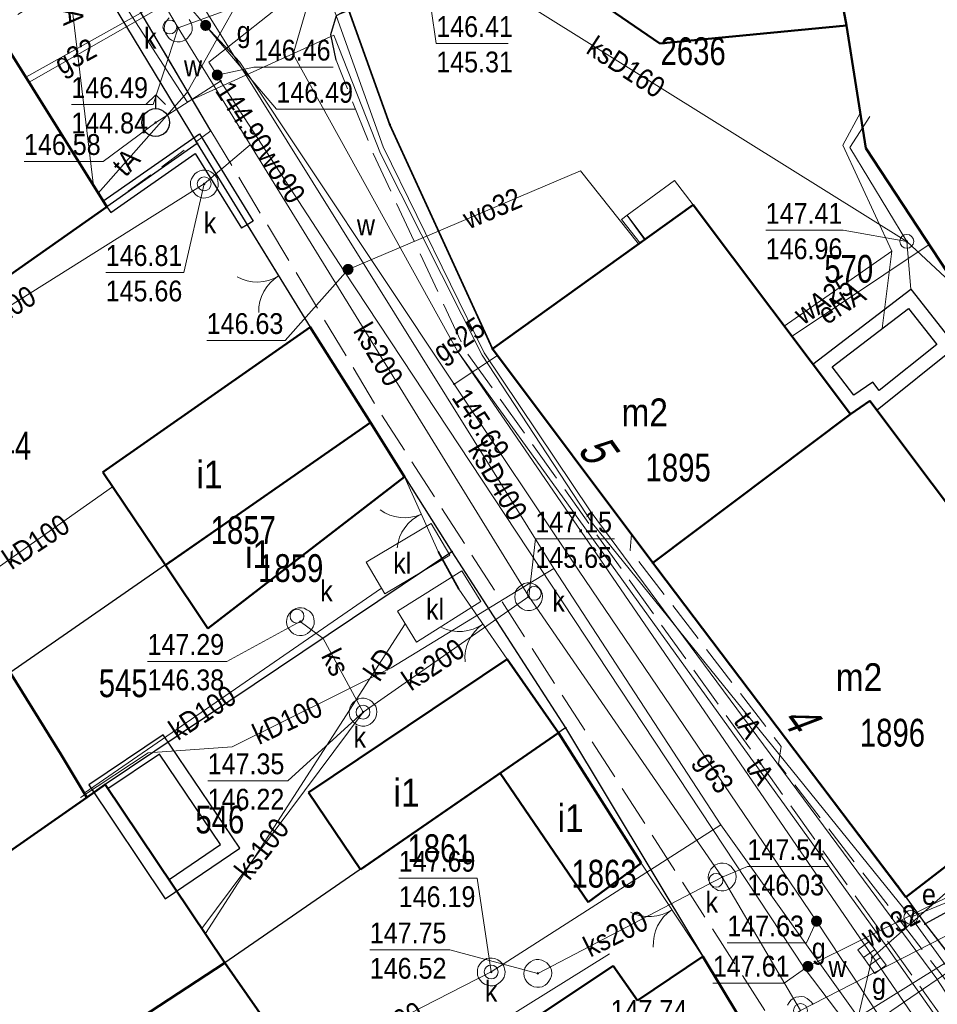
# Model space of a CAD drawing. Header units: metres. Extents: x 5552311 to 5555313, y 5709371 to 5712599.
# Tile 44 of 71: x 5554563 to 5554596, y 5710649 to 5710685. Entities that reach past the tile are written whole.
import ezdxf
from ezdxf.enums import TextEntityAlignment as Align

# ---------------------------------------------------------------- set-up
doc = ezdxf.new("R2010")
doc.units = ezdxf.units.M
doc.header["$MEASUREMENT"] = 0
for name, pattern in [('1.0_0.5', [1.5, 1, -0.5]), ('1.5_0.5', [2, 1.5, -0.5]), ('otob_500', [0])]:
    doc.linetypes.add(name, pattern=pattern)
doc.layers.get('0').update_dxf_attribs({"color": 2, "linetype": 'CONTINUOUS', "lineweight": 5})
for name, color, linetype in [('203-punkt graniczny', 7, 'CONTINUOUS'), ('211-numer działki ewidencyjnej', 7, 'CONTINUOUS'), ('218-kontur użytku gruntowego', 60, 'CONTINUOUS'), ('219-działka ewidencyjna', 7, 'CONTINUOUS'), ('238-Punkt adresowy budynku', 7, 'CONTINUOUS'), ('312-budynek ewidencyjny', 7, 'CONTINUOUS'), ('312-oznaczenie budynku ewidencyjnego', 7, 'CONTINUOUS'), ('312-oznaczenie budynku ewidencyjnego-Atr117', 7, 'CONTINUOUS'), ('352-schody', 7, 'CONTINUOUS'), ('brama', 7, 'CONTINUOUS'), ('chodnik', 7, 'CONTINUOUS'), ('hydrant', 7, 'CONTINUOUS'), ('inny obiekt trwale związany z budynkiem (powierzchnia)', 7, 'CONTINUOUS'), ('jezdnia', 7, 'CONTINUOUS'), ('kratka ściekowa', 7, 'CONTINUOUS'), ('krawężnik', 7, 'CONTINUOUS'), ('ogrodzenie trwałe', 7, 'CONTINUOUS'), ('osadnik  szambo', 7, 'CONTINUOUS'), ('osadnik  szambo-Atr17', 7, 'CONTINUOUS'), ('przewód elektroenergetyczny podziemny', 7, 'CONTINUOUS'), ('przewód elektroenergetyczny podziemny-Atr1', 7, 'CONTINUOUS'), ('przewód gazowy', 7, 'CONTINUOUS'), ('przewód gazowy-Atr1', 7, 'CONTINUOUS'), ('przewód kanalizacyjny', 7, 'CONTINUOUS'), ('przewód kanalizacyjny-Atr1', 7, 'CONTINUOUS'), ('przewód telekomunikacyjny podziemny', 7, 'CONTINUOUS'), ('przewód telekomunikacyjny podziemny - ob. projektowany', 7, 'CONTINUOUS'), ('przewód telekomunikacyjny podziemny-Atr1', 7, 'CONTINUOUS'), ('przewód wodociągowy', 7, 'CONTINUOUS'), ('przewód wodociągowy-Atr1', 7, 'CONTINUOUS'), ('rzedna', 7, 'CONTINUOUS'), ('rzedna-Atr2', 7, 'CONTINUOUS'), ('rzedna-Atr3', 7, 'CONTINUOUS'), ('studnia kanalizacyjna', 7, 'CONTINUOUS'), ('weranda lub ganek', 7, 'CONTINUOUS'), ('właz do komory lub kanału - okrągły', 7, 'CONTINUOUS'), ('właz do komory lub kanału - okrągły-Atr17', 7, 'CONTINUOUS'), ('zasuwa lub zawór', 7, 'CONTINUOUS'), ('zasuwa lub zawór-Atr17', 7, 'CONTINUOUS'), ('ściana oporowa (linia)', 7, 'CONTINUOUS')]:
    doc.layers.add(name, color=color, linetype=linetype)
doc.styles.get("Standard").update_dxf_attribs({"font": 'Working1250', "width": 0.75})
doc.linetypes.add('902-500', pattern='A,3.75,0,[1,ksztalty.shx,S=0.5,R=0,X=0,Y=0],3.75', length=7.5)
doc.linetypes.add('otdn_500', pattern='A,5,0,[21,ksztalty.shx,S=0.5,R=0,X=0,Y=0]', length=5)

# ---------------------------------------------------------------- blocks, each defined once
blk = doc.blocks.new('203')
at = {"linetype": 'Continuous', "lineweight": 0}
h = blk.add_hatch(color=94, dxfattribs=at)
edge = h.paths.add_edge_path()
edge.add_arc((0, 0), 0.045, 0, 360)
blk = doc.blocks.new('US22')
at = {"color": 0, "linetype": 'Continuous', "lineweight": 13}
blk.add_circle((0, 0), 0.25, dxfattribs=at)
blk = doc.blocks.new('PW01')
at = {"linetype": 'Continuous', "lineweight": 13}
h = blk.add_hatch(color=0, dxfattribs=at)
edge = h.paths.add_edge_path()
edge.add_arc((0, 0), 0.045, 0, 360)
blk = doc.blocks.new('US25')
at = {"linetype": 'Continuous', "lineweight": 0}
h = blk.add_hatch(color=0, dxfattribs=at)
edge = h.paths.add_edge_path()
edge.add_arc((0, 0), 0.2, 0, 360)
blk = doc.blocks.new('US05')
at = {"color": 0, "linetype": 'Continuous', "lineweight": 13}
for p, q in [((-0.525, -0.25), (-0.525, 0.25)), ((-0.525, 0.25), (-0.175, 0.25)), ((-0.175, -0.25), (-0.175, 0.25)), ((-0.175, 0.25), (0.175, 0.25)), ((0.175, -0.25), (0.175, 0.25)), ((0.175, 0.25), (0.525, 0.25)), ((0.525, -0.25), (0.525, 0.25)), ((-0.525, -0.25), (-0.175, -0.25)), ((-0.175, -0.25), (0.175, -0.25)), ((0.175, -0.25), (0.525, -0.25))]:
    blk.add_line(p, q, dxfattribs=at)
blk = doc.blocks.new('US15')
at = {"color": 0, "linetype": 'Continuous', "lineweight": 13}
blk.add_circle((0, 0), 0.25, dxfattribs=at)
blk = doc.blocks.new('OK02')
at = {"color": 0, "linetype": 'Continuous', "lineweight": 0}
for centre, start, end in [((-1.5, 0), 0, 60), ((1.5, 0), 120, 180)]:
    blk.add_arc(centre, 1.5, start, end, dxfattribs=at)
blk = doc.blocks.new('SUWH')
at = {"color": 0, "linetype": 'Continuous'}
for p in [(-0.354, 0.646), (0, 0.5), (0.354, 0.646)]:
    blk.add_line(p, (0, 1), dxfattribs=at)
blk.add_circle((0, 0), 0.5, dxfattribs=at)

msp = doc.modelspace()

# ---------------------------------------------------------------- linework, layer by layer
at = {"layer": '218-kontur użytku gruntowego', "linetype": 'Continuous', "lineweight": 9, "flags": 128}
for points in [[(5554569.11, 5710680.39), (5554560.18, 5710695.12)], [(5554560.18, 5710695.12), (5554569.11, 5710680.39)], [(5554574.57, 5710685.19), (5554576.05, 5710681.07)], [(5554576.05, 5710681.07), (5554574.57, 5710685.19)], [(5554576.05, 5710681.07), (5554579.74, 5710673)], [(5554579.74, 5710673), (5554576.05, 5710681.07)], [(5554565.85, 5710678.11), (5554569.11, 5710680.39)], [(5554569.11, 5710680.39), (5554565.85, 5710678.11)], [(5554573.17, 5710673.78), (5554569.11, 5710680.39)], [(5554569.11, 5710680.39), (5554573.17, 5710673.78)], [(5554555.43, 5710670.79), (5554565.85, 5710678.11)], [(5554565.85, 5710678.11), (5554555.43, 5710670.79)], [(5554575.35, 5710670.34), (5554573.17, 5710673.78)], [(5554573.17, 5710673.78), (5554575.35, 5710670.34)], [(5554579.74, 5710673), (5554585.52, 5710665.29)], [(5554585.52, 5710665.29), (5554579.74, 5710673)], [(5554578.28, 5710665.69), (5554575.35, 5710670.34)], [(5554575.35, 5710670.34), (5554578.28, 5710665.69)], [(5554582.38, 5710659.34), (5554578.28, 5710665.69)], [(5554578.28, 5710665.69), (5554582.38, 5710659.34)], [(5554585.52, 5710665.29), (5554594.36, 5710653.63)], [(5554594.36, 5710653.63), (5554585.52, 5710665.29)], [(5554588.63, 5710648.93), (5554582.38, 5710659.34)], [(5554582.38, 5710659.34), (5554588.63, 5710648.93)], [(5554595.33, 5710652.28), (5554603.24, 5710656.58)], [(5554603.24, 5710656.58), (5554595.33, 5710652.28)], [(5554594.36, 5710653.63), (5554595.33, 5710652.28)], [(5554595.33, 5710652.28), (5554594.36, 5710653.63)]]:
    msp.add_lwpolyline(points, dxfattribs=at)
at = {"layer": '219-działka ewidencyjna', "color": 94, "linetype": 'Continuous', "lineweight": 30, "flags": 128}
for points in [[(5554560.18, 5710695.12), (5554569.11, 5710680.39)], [(5554574.57, 5710685.19), (5554576.05, 5710681.07)], [(5554576.05, 5710681.07), (5554579.74, 5710673)], [(5554569.11, 5710680.39), (5554565.85, 5710678.11)], [(5554569.11, 5710680.39), (5554573.17, 5710673.78)], [(5554565.85, 5710678.11), (5554555.43, 5710670.79)], [(5554573.17, 5710673.78), (5554575.35, 5710670.34)], [(5554579.74, 5710673), (5554585.52, 5710665.29)], [(5554575.35, 5710670.34), (5554568.12, 5710665.32)], [(5554575.35, 5710670.34), (5554578.28, 5710665.69)], [(5554578.28, 5710665.69), (5554565.79, 5710657.3)], [(5554578.28, 5710665.69), (5554582.38, 5710659.34)], [(5554568.12, 5710665.32), (5554551.72, 5710653.95)], [(5554585.52, 5710665.29), (5554594.36, 5710653.63)], [(5554582.38, 5710659.34), (5554570.1, 5710650.88)], [(5554582.38, 5710659.34), (5554588.63, 5710648.93)], [(5554565.79, 5710657.3), (5554554.49, 5710649.41)], [(5554603.24, 5710656.58), (5554595.33, 5710652.28)], [(5554594.36, 5710653.63), (5554595.33, 5710652.28)], [(5554595.33, 5710652.28), (5554597.48, 5710649.51)], [(5554570.1, 5710650.88), (5554558.3, 5710643.16)]]:
    msp.add_lwpolyline(points, dxfattribs=at)
at = {"layer": '312-budynek ewidencyjny', "color": 8, "linetype": 'Continuous', "lineweight": 50, "flags": 128}
for points in [[(5554557.8, 5710690.99), (5554565.85, 5710678.11)], [(5554591.59, 5710689.57), (5554592.5, 5710684.64)], [(5554592.5, 5710684.64), (5554591.59, 5710689.57)], [(5554585.77, 5710684), (5554581.02, 5710687.26)], [(5554592.5, 5710684.64), (5554585.77, 5710684)], [(5554593.2, 5710680.23), (5554592.5, 5710684.64)], [(5554597.73, 5710673.34), (5554593.2, 5710680.23)], [(5554579.74, 5710673), (5554586.97, 5710678.18)], [(5554586.97, 5710678.18), (5554592.65, 5710670.65)], [(5554565.85, 5710678.11), (5554556.24, 5710671.36)], [(5554565.7, 5710668.56), (5554573.17, 5710673.78)], [(5554573.17, 5710673.78), (5554575.35, 5710670.34)], [(5554585.52, 5710665.29), (5554579.74, 5710673)], [(5554592.65, 5710670.65), (5554593.34, 5710671.12)], [(5554593.34, 5710671.12), (5554602.33, 5710659.16)], [(5554575.35, 5710670.34), (5554567.96, 5710665.2)], [(5554567.96, 5710665.2), (5554575.35, 5710670.34)], [(5554575.35, 5710670.34), (5554576.58, 5710668.39)], [(5554585.52, 5710665.29), (5554592.65, 5710670.65)], [(5554592.65, 5710670.65), (5554585.52, 5710665.29)], [(5554567.96, 5710665.2), (5554565.7, 5710668.56)], [(5554576.58, 5710668.39), (5554569.49, 5710662.92)], [(5554569.49, 5710662.92), (5554567.96, 5710665.2)], [(5554585.67, 5710665.1), (5554585.52, 5710665.29)], [(5554594.64, 5710653.25), (5554585.67, 5710665.1)], [(5554573.12, 5710657.02), (5554580.27, 5710661.82)], [(5554580.27, 5710661.82), (5554582.12, 5710659.16)], [(5554562.37, 5710661.34), (5554564.19, 5710658.4)], [(5554582.12, 5710659.16), (5554580.02, 5710657.71)], [(5554580.02, 5710657.71), (5554582.12, 5710659.16)], [(5554582.12, 5710659.16), (5554585.1, 5710654.47)], [(5554602.33, 5710659.16), (5554594.64, 5710653.25)], [(5554564.19, 5710658.4), (5554565.13, 5710656.83)], [(5554580.02, 5710657.71), (5554574.99, 5710654.24)], [(5554583.19, 5710653.06), (5554580.02, 5710657.71)], [(5554565.13, 5710656.83), (5554565.79, 5710657.3)], [(5554565.79, 5710657.3), (5554570.1, 5710650.88)], [(5554574.99, 5710654.24), (5554573.12, 5710657.02)], [(5554565.13, 5710656.83), (5554554.49, 5710649.41)], [(5554554.49, 5710649.41), (5554565.13, 5710656.83)], [(5554585.1, 5710654.47), (5554583.19, 5710653.06)], [(5554570.1, 5710650.88), (5554558.3, 5710643.16)], [(5554558.3, 5710643.16), (5554570.1, 5710650.88)], [(5554570.1, 5710650.88), (5554577.18, 5710640.75)], [(5554584.97, 5710649.52), (5554587.32, 5710651.11)], [(5554587.32, 5710651.11), (5554588.63, 5710648.93)], [(5554580.05, 5710648.07), (5554584.09, 5710650.77)], [(5554584.09, 5710650.77), (5554584.97, 5710649.52)]]:
    msp.add_lwpolyline(points, dxfattribs=at)
at = {"layer": '352-schody', "color": 8, "linetype": 'Continuous', "lineweight": 18, "flags": 128}
msp.add_lwpolyline([(5554584.6, 5710677.81), (5554585.24, 5710676.95), (5554585.06, 5710676.81), (5554584.39, 5710677.66)], close=True, dxfattribs=at)
msp.add_lwpolyline([(5554584.6, 5710677.81), (5554585.24, 5710676.95), (5554585.06, 5710676.81), (5554584.39, 5710677.66)], close=True, dxfattribs=at)
msp.add_lwpolyline([(5554585.217, 5710676.932), (5554584.593, 5710677.805)], dxfattribs=at)
at = {"layer": 'brama', "color": 8, "linetype": 'otob_500', "lineweight": 18, "flags": 128}
for points in [[(5554573.17, 5710673.78), (5554570.91, 5710677.47)], [(5554577.79, 5710665.7), (5554576.58, 5710668.39)], [(5554580.27, 5710661.82), (5554578.53, 5710664.34)], [(5554587.32, 5710651.11), (5554585.1, 5710654.47)]]:
    msp.add_lwpolyline(points, dxfattribs=at)
at = {"layer": 'chodnik', "color": 8, "linetype": '1.0_0.5', "lineweight": 18, "flags": 128}
msp.add_lwpolyline([(5554543.06, 5710683.29), (5554549.54, 5710687.57), (5554553.4, 5710690.24), (5554554.39, 5710690.94), (5554555.4, 5710689.41), (5554557.8, 5710690.99), (5554560.86, 5710685.97), (5554562.16, 5710686.78), (5554563.05, 5710685.29), (5554561.83, 5710684.55), (5554565.85, 5710678.11), (5554569.6, 5710680.85), (5554561.92, 5710693.81), (5554560.73, 5710695.29), (5554558.78, 5710696.84), (5554556.44, 5710697.5), (5554554.52, 5710697.03), (5554553.01, 5710696.3), (5554551.5, 5710695.18), (5554542.1, 5710686.33), (5554542.04, 5710684.38)], close=True, dxfattribs=at)
at = {"layer": 'inny obiekt trwale związany z budynkiem (powierzchnia)', "color": 8, "linetype": 'Continuous', "lineweight": 18, "flags": 128}
msp.add_lwpolyline([(5554584.6, 5710677.81), (5554586.3, 5710679.06), (5554586.97, 5710678.18), (5554585.24, 5710676.95)], close=True, dxfattribs=at)
at = {"layer": 'jezdnia', "color": 8, "linetype": '1.5_0.5', "lineweight": 18, "flags": 128}
for points in [[(5554518.33, 5710769.05), (5554532.95, 5710743.99), (5554536.22, 5710738.38), (5554552.05, 5710711.22), (5554560.73, 5710695.29), (5554561.92, 5710693.81), (5554569.6, 5710680.85), (5554575.73, 5710670.65), (5554603.83, 5710627.01), (5554609.82, 5710629.69), (5554596.71, 5710647.84), (5554578.75, 5710672.96), (5554575.45, 5710680.03), (5554574.11, 5710683.4), (5554573.92, 5710684.32), (5554574.13, 5710685.01), (5554574.57, 5710685.19), (5554574.89, 5710691.25), (5554574.9, 5710691.73), (5554573.99, 5710692.3), (5554571.83, 5710693.35), (5554570.46, 5710694.21), (5554569.64, 5710695.02), (5554566.41, 5710700.42), (5554565.96, 5710701.56), (5554565.65, 5710703.1), (5554557.03, 5710718.39), (5554556.01, 5710719.47), (5554552.43, 5710725.14), (5554548.9, 5710731.54), (5554542.14, 5710743.53), (5554541.8, 5710744.15), (5554539.98, 5710747.24), (5554537.84, 5710750.92), (5554526.91, 5710768.76), (5554523.93, 5710773.48)], [(5554642.51, 5710676.19), (5554645.82, 5710678.81), (5554644.38, 5710687.7), (5554642.9, 5710696.95), (5554633.25, 5710695.38), (5554636.8, 5710694.63), (5554639.07, 5710691.48), (5554639.48, 5710688.67), (5554639.95, 5710683.53), (5554639.86, 5710680.37), (5554638.37, 5710677.98), (5554636.03, 5710676.17), (5554627.16, 5710670.35), (5554611.01, 5710661.73), (5554603.24, 5710656.58), (5554595.33, 5710652.28), (5554597.48, 5710649.51), (5554606.62, 5710654.49), (5554617.03, 5710660.15), (5554633.98, 5710669.39)]]:
    msp.add_lwpolyline(points, close=True, dxfattribs=at)
at = {"layer": 'krawężnik', "color": 8, "linetype": 'Continuous', "lineweight": 25, "flags": 128}
for points in [[(5554569.6, 5710680.85), (5554561.92, 5710693.81), (5554560.73, 5710695.29), (5554558.78, 5710696.84), (5554556.44, 5710697.5), (5554554.52, 5710697.03), (5554553.01, 5710696.3), (5554551.5, 5710695.18), (5554542.1, 5710686.33)], [(5554574.11, 5710683.4), (5554573.92, 5710684.32), (5554574.13, 5710685.01), (5554574.49, 5710685.2), (5554574.9, 5710691.73)]]:
    msp.add_lwpolyline(points, dxfattribs=at)
at = {"layer": 'ogrodzenie trwałe', "color": 8, "linetype": '902-500', "lineweight": 35, "flags": 128}
for points in [[(5554576.25, 5710685.73), (5554574.57, 5710685.19), (5554576.05, 5710681.07), (5554579.74, 5710673)], [(5554577.79, 5710665.7), (5554578.53, 5710664.34)]]:
    msp.add_lwpolyline(points, dxfattribs=at)
at = {"layer": 'osadnik  szambo', "color": 34, "linetype": 'Continuous', "lineweight": 18, "flags": 128}
for points in [[(5554577.53, 5710666.71), (5554578.21, 5710665.56), (5554575.87, 5710664.17), (5554575.19, 5710665.31)], [(5554578.64, 5710665), (5554579.33, 5710663.89), (5554577.01, 5710662.43), (5554576.32, 5710663.55)]]:
    msp.add_lwpolyline(points, close=True, dxfattribs=at)
at = {"layer": 'przewód elektroenergetyczny podziemny', "color": 1, "linetype": 'Continuous', "lineweight": 18, "flags": 128}
for points in [[(5554594.82, 5710652.52), (5554583.35, 5710666.71), (5554579.37, 5710672.77), (5554575.71, 5710680.04), (5554574.03, 5710684.3), (5554568.75, 5710681.89), (5554561.2, 5710693.57), (5554557.94, 5710691.6), (5554557.01, 5710690.47)], [(5554590.54, 5710673.46), (5554595.48, 5710676.76)], [(5554594.82, 5710652.52), (5554601.82, 5710655.39), (5554615.72, 5710663.25), (5554615.84, 5710665.9)], [(5554611.62, 5710629.38), (5554594.82, 5710652.52)]]:
    msp.add_lwpolyline(points, dxfattribs=at)
at = {"layer": 'przewód gazowy', "color": 40, "linetype": 'Continuous', "lineweight": 18, "flags": 128}
for points in [[(5554639.8, 5710698.68), (5554639.89, 5710698.44), (5554642.78, 5710683.03), (5554643.01, 5710681.4), (5554639.63, 5710676.95), (5554634.86, 5710671.8), (5554632.07, 5710669.91), (5554620.78, 5710663.39), (5554607.51, 5710656.51), (5554599.01, 5710652.57), (5554597.14, 5710651.21), (5554593.9, 5710649.01), (5554593.71, 5710648.91)], [(5554568.29, 5710686.03), (5554568.49, 5710685.71), (5554569.41, 5710684.65)], [(5554563.05, 5710682.6), (5554568.49, 5710685.71)], [(5554593.71, 5710648.91), (5554591.42, 5710652.38), (5554582.84, 5710665.02), (5554578.37, 5710671.73), (5554570.64, 5710683.33), (5554569.41, 5710684.65)], [(5554578.37, 5710671.73), (5554579.92, 5710672.76)]]:
    msp.add_lwpolyline(points, dxfattribs=at)
at = {"layer": 'przewód kanalizacyjny', "color": 34, "linetype": 'Continuous', "lineweight": 18, "flags": 128}
for points in [[(5554590.84, 5710649.16), (5554588.02, 5710653.97), (5554581.05, 5710664.07), (5554568.42, 5710684.56), (5554560.58, 5710697.79), (5554554.89, 5710701.21)], [(5554589.37, 5710690.37), (5554577.17, 5710687.75), (5554568.42, 5710684.56)], [(5554592.92, 5710648.92), (5554587.97, 5710655.85), (5554581.95, 5710665.09), (5554567.54, 5710688.19)], [(5554594.67, 5710676.87), (5554577.23, 5710687.76)], [(5554593.34, 5710681.37), (5554592.62, 5710680.25), (5554594.67, 5710676.87)], [(5554556.06, 5710670.6), (5554569.36, 5710678.94), (5554571.01, 5710680.35)], [(5554594.67, 5710676.87), (5554594.82, 5710675.15)], [(5554594.67, 5710676.87), (5554596.57, 5710675.1)], [(5554560.62, 5710664.21), (5554566.06, 5710668.03)], [(5554564.9, 5710656.84), (5554567.34, 5710658.45), (5554570.36, 5710658.66), (5554576.1, 5710661.51), (5554581.95, 5710665.09)], [(5554575.75, 5710664.38), (5554565.03, 5710656.99)], [(5554575.08, 5710659.91), (5554581.05, 5710664.07)], [(5554576.6, 5710663.09), (5554569.4, 5710651.94)], [(5554572.82, 5710663.17), (5554573.65, 5710662.56), (5554575.08, 5710659.91)], [(5554569.27, 5710652.12), (5554575.08, 5710659.91)], [(5554592.92, 5710648.92), (5554598.96, 5710652.68), (5554607.3, 5710656.93)], [(5554572.8, 5710647.02), (5554579.7, 5710650.55), (5554587.97, 5710655.85)], [(5554581.38, 5710650.5), (5554588.02, 5710653.97)], [(5554618.8, 5710607.19), (5554599.85, 5710606.37), (5554589.16, 5710622.51), (5554578.4, 5710640.72), (5554590.84, 5710649.16), (5554597.84, 5710652.75)], [(5554574.15, 5710645.09), (5554583.96, 5710651.2)], [(5554592.92, 5710648.92), (5554593.42, 5710651.07)]]:
    msp.add_lwpolyline(points, dxfattribs=at)
at = {"layer": 'przewód telekomunikacyjny podziemny', "color": 30, "linetype": 'Continuous', "lineweight": 18, "flags": 128}
for points in [[(5554573.32, 5710693.31), (5554571.8, 5710687.68), (5554568.73, 5710682.22), (5554565.54, 5710678.61)], [(5554573.32, 5710693.31), (5554574.06, 5710685.14), (5554575.81, 5710680.28), (5554579.45, 5710672.85), (5554583.27, 5710667.16), (5554595.75, 5710650.3)], [(5554574.4, 5710692.69), (5554573.63, 5710687.29), (5554572.56, 5710683.61), (5554578.48, 5710672.91), (5554593.95, 5710651.46), (5554607.27, 5710632.58)], [(5554563.88, 5710688.17), (5554564.54, 5710685.78), (5554565.36, 5710678.96)], [(5554622.85, 5710607.73), (5554610.07, 5710626.86), (5554578.48, 5710672.91)], [(5554627.37, 5710606.25), (5554625.55, 5710608.81), (5554622.7, 5710613.28), (5554616.14, 5710622.48), (5554610.15, 5710630.79), (5554602.03, 5710641.49), (5554598.06, 5710646.76), (5554597.58, 5710647.49), (5554595.75, 5710650.3)]]:
    msp.add_lwpolyline(points, dxfattribs=at)
at = {"layer": 'przewód telekomunikacyjny podziemny - ob. projektowany', "color": 30, "linetype": '1.5_0.5', "lineweight": 18, "flags": 128}
msp.add_lwpolyline([(5554616.43, 5710664.63), (5554617.84, 5710663.8), (5554619.02, 5710661.75), (5554598.5, 5710650.51), (5554596.77, 5710649.36), (5554590.05, 5710658.05), (5554590.15, 5710658.67), (5554584.7, 5710665.75), (5554584.75, 5710666.32)], dxfattribs=at)
at = {"layer": 'przewód wodociągowy', "color": 5, "linetype": 'Continuous', "lineweight": 18, "flags": 128}
for points in [[(5554569.95, 5710682.64), (5554569.83, 5710682.86), (5554569.52, 5710683.32), (5554576.03, 5710688.48), (5554579.81, 5710691.25)], [(5554573.4, 5710688.31), (5554567.69, 5710685.44), (5554562.93, 5710682.78)], [(5554569.95, 5710682.64), (5554567.61, 5710681.15)], [(5554618.59, 5710605.99), (5554615.26, 5710611.64), (5554606.72, 5710624.56), (5554600.13, 5710635.89), (5554593.04, 5710647.97), (5554590.98, 5710650.7), (5554574.4, 5710675.8), (5554569.95, 5710682.64)], [(5554594.13, 5710676.52), (5554592.37, 5710680.34), (5554593, 5710681.51)], [(5554574.4, 5710675.8), (5554574.54, 5710675.86), (5554582.92, 5710679.41), (5554585.01, 5710676.78)], [(5554590.26, 5710673.82), (5554594.13, 5710676.52)], [(5554594.13, 5710676.52), (5554593.78, 5710673.73)], [(5554590.98, 5710650.7), (5554591.11, 5710650.75), (5554596.84, 5710653.59)]]:
    msp.add_lwpolyline(points, dxfattribs=at)
at = {"layer": 'rzedna-Atr2', "color": 8, "lineweight": 5, "flags": 128}
for points in [[(5554577.17, 5710687.75), (5554577.72, 5710684), (5554580.313, 5710684)], [(5554568.42, 5710684.56), (5554567.52, 5710681.8), (5554564.571, 5710681.8)], [(5554569.41, 5710684.65), (5554571.96, 5710681.63), (5554574.814, 5710681.63)], [(5554569.83, 5710682.86), (5554571.15, 5710683.15), (5554574.004, 5710683.15)], [(5554567.61, 5710681.15), (5554565.72, 5710679.75), (5554562.866, 5710679.75)], [(5554569.36, 5710678.94), (5554568.63, 5710675.75), (5554565.808, 5710675.75)], [(5554594.67, 5710676.87), (5554592.38, 5710677.27), (5554589.59, 5710677.27)], [(5554574.54, 5710675.86), (5554572.27, 5710673.3), (5554569.448, 5710673.3)], [(5554581.05, 5710664.07), (5554581.29, 5710666.15), (5554584.144, 5710666.15)], [(5554572.82, 5710663.17), (5554570.17, 5710661.74), (5554567.316, 5710661.74)], [(5554575.08, 5710659.91), (5554572.37, 5710657.44), (5554569.484, 5710657.44)], [(5554593.42, 5710651.07), (5554597.73, 5710654.84), (5554600.647, 5710654.84)], [(5554588.02, 5710653.97), (5554588.93, 5710654.35), (5554591.847, 5710654.35)], [(5554579.7, 5710650.55), (5554579.19, 5710653.93), (5554576.368, 5710653.93)], [(5554591.42, 5710652.38), (5554591.06, 5710651.6), (5554588.206, 5710651.6)], [(5554581.38, 5710650.5), (5554578.21, 5710651.35), (5554575.325, 5710651.35)], [(5554591.11, 5710650.75), (5554590.25, 5710650.15), (5554587.689, 5710650.15)]]:
    msp.add_lwpolyline(points, dxfattribs=at)
at = {"layer": 'studnia kanalizacyjna', "color": 34, "linetype": 'Continuous', "lineweight": 18, "flags": 128}
for points in [[(5554568.82, 5710684.86), (5554568.88, 5710684.77), (5554568.91, 5710684.67), (5554568.92, 5710684.57), (5554568.92, 5710684.47), (5554568.89, 5710684.37), (5554568.83, 5710684.28), (5554568.76, 5710684.19), (5554568.68, 5710684.13), (5554568.58, 5710684.08), (5554568.49, 5710684.06), (5554568.39, 5710684.06), (5554568.28, 5710684.07), (5554568.18, 5710684.12), (5554568.1, 5710684.18), (5554568.03, 5710684.26), (5554567.97, 5710684.35), (5554567.94, 5710684.44), (5554567.92, 5710684.54), (5554567.93, 5710684.64), (5554567.96, 5710684.75), (5554568.02, 5710684.84), (5554568.09, 5710684.92)], [(5554590.38, 5710649.35), (5554590.44, 5710649.45), (5554590.5, 5710649.53), (5554590.58, 5710649.59), (5554590.68, 5710649.64), (5554590.78, 5710649.66), (5554590.88, 5710649.67), (5554590.98, 5710649.65), (5554591.08, 5710649.6), (5554591.16, 5710649.54), (5554591.24, 5710649.46), (5554591.3, 5710649.38)]]:
    msp.add_lwpolyline(points, dxfattribs=at)
for points in [[(5554569.86, 5710678.95), (5554569.86, 5710678.85), (5554569.83, 5710678.75), (5554569.77, 5710678.65), (5554569.7, 5710678.57), (5554569.62, 5710678.51), (5554569.52, 5710678.46), (5554569.42, 5710678.44), (5554569.32, 5710678.43), (5554569.22, 5710678.45), (5554569.12, 5710678.5), (5554569.04, 5710678.56), (5554568.97, 5710678.64), (5554568.91, 5710678.72), (5554568.88, 5710678.82), (5554568.86, 5710678.92), (5554568.87, 5710679.02), (5554568.9, 5710679.12), (5554568.96, 5710679.22), (5554569.02, 5710679.3), (5554569.1, 5710679.36), (5554569.2, 5710679.41), (5554569.3, 5710679.43), (5554569.4, 5710679.44), (5554569.5, 5710679.42), (5554569.6, 5710679.37), (5554569.68, 5710679.31), (5554569.76, 5710679.23), (5554569.82, 5710679.15), (5554569.85, 5710679.05)], [(5554581.09, 5710664.57), (5554581.19, 5710664.55), (5554581.29, 5710664.5), (5554581.37, 5710664.44), (5554581.44, 5710664.37), (5554581.5, 5710664.28), (5554581.53, 5710664.18), (5554581.55, 5710664.08), (5554581.54, 5710663.98), (5554581.51, 5710663.88), (5554581.45, 5710663.79), (5554581.39, 5710663.7), (5554581.31, 5710663.64), (5554581.21, 5710663.59), (5554581.11, 5710663.57), (5554581.01, 5710663.57), (5554580.91, 5710663.58), (5554580.81, 5710663.63), (5554580.73, 5710663.69), (5554580.65, 5710663.77), (5554580.59, 5710663.86), (5554580.56, 5710663.96), (5554580.55, 5710664.06), (5554580.56, 5710664.16), (5554580.58, 5710664.26), (5554580.64, 5710664.35), (5554580.71, 5710664.43), (5554580.79, 5710664.49), (5554580.89, 5710664.54), (5554580.99, 5710664.57)], [(5554573.32, 5710663.18), (5554573.32, 5710663.08), (5554573.29, 5710662.98), (5554573.23, 5710662.89), (5554573.16, 5710662.81), (5554573.08, 5710662.74), (5554572.99, 5710662.69), (5554572.89, 5710662.67), (5554572.79, 5710662.67), (5554572.69, 5710662.68), (5554572.58, 5710662.73), (5554572.5, 5710662.79), (5554572.43, 5710662.87), (5554572.37, 5710662.96), (5554572.34, 5710663.06), (5554572.32, 5710663.16), (5554572.33, 5710663.26), (5554572.36, 5710663.36), (5554572.42, 5710663.45), (5554572.49, 5710663.53), (5554572.56, 5710663.59), (5554572.66, 5710663.64), (5554572.76, 5710663.67), (5554572.86, 5710663.67), (5554572.96, 5710663.65), (5554573.06, 5710663.6), (5554573.15, 5710663.55), (5554573.22, 5710663.47), (5554573.28, 5710663.38), (5554573.31, 5710663.28)], [(5554575.58, 5710659.92), (5554575.57, 5710659.82), (5554575.54, 5710659.72), (5554575.49, 5710659.63), (5554575.42, 5710659.55), (5554575.34, 5710659.48), (5554575.24, 5710659.43), (5554575.14, 5710659.41), (5554575.04, 5710659.41), (5554574.94, 5710659.43), (5554574.84, 5710659.47), (5554574.76, 5710659.53), (5554574.69, 5710659.61), (5554574.62, 5710659.7), (5554574.59, 5710659.8), (5554574.58, 5710659.9), (5554574.59, 5710660), (5554574.62, 5710660.1), (5554574.67, 5710660.19), (5554574.74, 5710660.27), (5554574.82, 5710660.33), (5554574.92, 5710660.39), (5554575.02, 5710660.41), (5554575.12, 5710660.41), (5554575.22, 5710660.39), (5554575.32, 5710660.34), (5554575.4, 5710660.29), (5554575.47, 5710660.21), (5554575.54, 5710660.12), (5554575.57, 5710660.02)], [(5554588.52, 5710653.98), (5554588.51, 5710653.88), (5554588.49, 5710653.78), (5554588.43, 5710653.69), (5554588.36, 5710653.61), (5554588.28, 5710653.55), (5554588.18, 5710653.5), (5554588.08, 5710653.47), (5554587.98, 5710653.47), (5554587.88, 5710653.49), (5554587.78, 5710653.54), (5554587.7, 5710653.59), (5554587.63, 5710653.67), (5554587.57, 5710653.76), (5554587.53, 5710653.86), (5554587.52, 5710653.96), (5554587.53, 5710654.06), (5554587.56, 5710654.16), (5554587.61, 5710654.25), (5554587.68, 5710654.33), (5554587.76, 5710654.4), (5554587.86, 5710654.45), (5554587.96, 5710654.47), (5554588.06, 5710654.47), (5554588.16, 5710654.46), (5554588.26, 5710654.41), (5554588.34, 5710654.35), (5554588.41, 5710654.27), (5554588.48, 5710654.18), (5554588.51, 5710654.08)], [(5554580.2, 5710650.56), (5554580.19, 5710650.46), (5554580.16, 5710650.36), (5554580.1, 5710650.27), (5554580.03, 5710650.19), (5554579.96, 5710650.13), (5554579.86, 5710650.07), (5554579.76, 5710650.05), (5554579.66, 5710650.05), (5554579.56, 5710650.07), (5554579.46, 5710650.11), (5554579.37, 5710650.17), (5554579.3, 5710650.25), (5554579.24, 5710650.34), (5554579.21, 5710650.44), (5554579.2, 5710650.54), (5554579.2, 5710650.64), (5554579.23, 5710650.74), (5554579.29, 5710650.83), (5554579.36, 5710650.91), (5554579.44, 5710650.97), (5554579.53, 5710651.03), (5554579.63, 5710651.05), (5554579.73, 5710651.05), (5554579.83, 5710651.03), (5554579.94, 5710650.99), (5554580.02, 5710650.93), (5554580.09, 5710650.85), (5554580.15, 5710650.76), (5554580.18, 5710650.66)], [(5554581.52, 5710650.98), (5554581.62, 5710650.93), (5554581.7, 5710650.88), (5554581.77, 5710650.8), (5554581.83, 5710650.71), (5554581.87, 5710650.61), (5554581.88, 5710650.51), (5554581.87, 5710650.41), (5554581.84, 5710650.31), (5554581.78, 5710650.22), (5554581.72, 5710650.14), (5554581.64, 5710650.07), (5554581.54, 5710650.02), (5554581.44, 5710650), (5554581.34, 5710650), (5554581.24, 5710650.02), (5554581.14, 5710650.06), (5554581.06, 5710650.12), (5554580.98, 5710650.2), (5554580.92, 5710650.29), (5554580.89, 5710650.39), (5554580.88, 5710650.49), (5554580.89, 5710650.59), (5554580.91, 5710650.69), (5554580.97, 5710650.78), (5554581.04, 5710650.86), (5554581.12, 5710650.92), (5554581.22, 5710650.98), (5554581.32, 5710651), (5554581.42, 5710651)]]:
    msp.add_lwpolyline(points, close=True, dxfattribs=at)
at = {"layer": 'weranda lub ganek', "color": 8, "linetype": 'Continuous'}
for p, q in [((5554591.29, 5710672.45), (5554594.82, 5710675.15)), ((5554594.82, 5710675.15), (5554596.45, 5710673.07)), ((5554591.989, 5710672.355), (5554594.732, 5710674.453)), ((5554594.732, 5710674.453), (5554595.751, 5710673.151)), ((5554596.45, 5710673.07), (5554593.6, 5710670.79)), ((5554595.751, 5710673.151), (5554593.681, 5710671.495)), ((5554592.65, 5710670.65), (5554591.29, 5710672.45)), ((5554592.762, 5710671.331), (5554591.989, 5710672.355)), ((5554593.444, 5710671.796), (5554592.762, 5710671.331)), ((5554593.681, 5710671.495), (5554593.444, 5710671.796)), ((5554593.34, 5710671.12), (5554592.65, 5710670.65)), ((5554593.6, 5710670.79), (5554593.34, 5710671.12)), ((5554567.885, 5710659.093), (5554565.196, 5710657.286)), ((5554570.643, 5710655.006), (5554567.885, 5710659.093)), ((5554567.75, 5710658.4), (5554565.89, 5710657.15)), ((5554569.95, 5710655.14), (5554567.75, 5710658.4)), ((5554565.196, 5710657.286), (5554567.955, 5710653.185)), ((5554565.89, 5710657.15), (5554568.09, 5710653.88)), ((5554568.09, 5710653.88), (5554569.95, 5710655.14)), ((5554567.955, 5710653.185), (5554570.643, 5710655.006))]:
    msp.add_line(p, q, dxfattribs=at)
at = {"layer": 'ściana oporowa (linia)', "color": 8}
for p, q in [((5554565.707, 5710678.315), (5554569.184, 5710680.746)), ((5554569.184, 5710680.746), (5554571.123, 5710677.601))]:
    msp.add_line(p, q, dxfattribs=at)
at = {"layer": 'ściana oporowa (linia)', "color": 8, "linetype": 'otdn_500'}
for p, q in [((5554565.993, 5710677.905), (5554569.036, 5710680.034)), ((5554569.036, 5710680.034), (5554570.697, 5710677.339))]:
    msp.add_line(p, q, dxfattribs=at)
at = {"layer": 'ściana oporowa (linia)', "color": 8, "linetype": 'Continuous'}
for p, q in [((5554565.707, 5710678.315), (5554565.85, 5710678.11)), ((5554565.85, 5710678.11), (5554565.993, 5710677.905)), ((5554570.91, 5710677.47), (5554570.697, 5710677.339)), ((5554571.123, 5710677.601), (5554570.91, 5710677.47))]:
    msp.add_line(p, q, dxfattribs=at)

# ---------------------------------------------------------------- block references
at = {"layer": '203-punkt graniczny', "color": 8, "linetype": 'Continuous', "lineweight": 18}
for p in [(5554576.05, 5710681.07), (5554569.11, 5710680.39), (5554565.85, 5710678.11), (5554573.17, 5710673.78), (5554579.74, 5710673), (5554575.35, 5710670.34), (5554578.28, 5710665.69), (5554568.12, 5710665.32), (5554585.52, 5710665.29), (5554582.38, 5710659.34), (5554565.79, 5710657.3), (5554594.36, 5710653.63), (5554595.33, 5710652.28), (5554570.1, 5710650.88)]:
    msp.add_blockref('203', p, dxfattribs=at)
at = {"layer": 'brama', "color": 8, "linetype": 'Continuous', "lineweight": 18}
for p, rotation in [((5554572.04, 5710675.625), 121.486), ((5554577.185, 5710667.045), 114.219), ((5554579.4, 5710663.08), 124.624), ((5554586.21, 5710652.79), 123.453)]:
    msp.add_blockref('OK02', p, dxfattribs=dict(at, rotation=rotation))
at = {"layer": 'hydrant', "color": 5, "linetype": 'Continuous', "lineweight": 18}
msp.add_blockref('SUWH', (5554567.61, 5710681.15), dxfattribs=at)
at = {"layer": 'kratka ściekowa', "color": 34, "linetype": 'Continuous', "lineweight": 18, "rotation": 305.77}
msp.add_blockref('US05', (5554593.42, 5710651.07), dxfattribs=at)
at = {"layer": 'rzedna', "color": 34, "linetype": 'Continuous', "lineweight": 18}
for p in [(5554568.42, 5710684.56), (5554569.36, 5710678.94), (5554594.67, 5710676.87), (5554581.05, 5710664.07), (5554572.82, 5710663.17), (5554575.08, 5710659.91), (5554588.02, 5710653.97), (5554579.7, 5710650.55), (5554581.38, 5710650.5)]:
    msp.add_blockref('PW01', p, dxfattribs=at)
at = {"layer": 'rzedna', "color": 40, "linetype": 'Continuous', "lineweight": 18}
for p in [(5554569.41, 5710684.65), (5554563.05, 5710682.6), (5554578.37, 5710671.73), (5554591.42, 5710652.38)]:
    msp.add_blockref('PW01', p, dxfattribs=at)
at = {"layer": 'rzedna', "color": 5, "linetype": 'Continuous', "lineweight": 18}
for p in [(5554569.83, 5710682.86), (5554569.95, 5710682.64), (5554567.61, 5710681.15), (5554574.54, 5710675.86), (5554591.11, 5710650.75)]:
    msp.add_blockref('PW01', p, dxfattribs=at)
at = {"layer": 'rzedna', "color": 34, "linetype": 'Continuous', "lineweight": 18, "rotation": 305.77}
msp.add_blockref('PW01', (5554593.42, 5710651.07), dxfattribs=at)
at = {"layer": 'studnia kanalizacyjna', "color": 34, "linetype": 'Continuous', "lineweight": 18}
msp.add_blockref('US15', (5554594.67, 5710676.87), dxfattribs=at)
at = {"layer": 'właz do komory lub kanału - okrągły', "color": 8, "linetype": 'Continuous', "lineweight": 18}
for p in [(5554568.12, 5710684.59), (5554569.36, 5710678.94), (5554581.25, 5710664.19), (5554572.7, 5710663.37), (5554575.08, 5710659.91), (5554587.8, 5710653.85), (5554594.82, 5710652.52), (5554579.7, 5710650.55), (5554590.84, 5710649.16)]:
    msp.add_blockref('US22', p, dxfattribs=at)
at = {"layer": 'zasuwa lub zawór', "color": 40, "linetype": 'Continuous', "lineweight": 18}
for p in [(5554569.41, 5710684.65), (5554591.42, 5710652.38)]:
    msp.add_blockref('US25', p, dxfattribs=at)
at = {"layer": 'zasuwa lub zawór', "color": 5, "linetype": 'Continuous', "lineweight": 18}
for p in [(5554569.83, 5710682.86), (5554574.54, 5710675.86), (5554591.11, 5710650.75)]:
    msp.add_blockref('US25', p, dxfattribs=at)

# ---------------------------------------------------------------- texts
at = {"layer": '211-numer działki ewidencyjnej', "color": 94, "linetype": 'Continuous', "lineweight": 30, "width": 0.79}
for s, p in [('570', (5554591.7, 5710675.38)), ('544', (5554561.36, 5710669.01)), ('545', (5554565.56, 5710660.45)), ('546', (5554569.04, 5710655.54))]:
    msp.add_text(s, height=1, dxfattribs=at).set_placement(p)
at = {"layer": '238-Punkt adresowy budynku', "color": 8, "linetype": 'Continuous', "lineweight": 25, "oblique": 15, "width": 0.79}
for s, rotation, p in [('5', 305.535, (5554583, 5710669.06)), ('4', 305.828, (5554590.33, 5710659.37))]:
    msp.add_text(s, height=1.25, rotation=rotation, dxfattribs=at).set_placement(p, align=Align.CENTER)
at = {"layer": '312-oznaczenie budynku ewidencyjnego', "color": 8, "linetype": 'Continuous', "lineweight": 18, "width": 0.79}
for s, p in [('2636', (5554585.8, 5710684.22)), ('1895', (5554585.26, 5710669.22)), ('1857', (5554569.59, 5710666.97)), ('1859', (5554571.3, 5710665.6)), ('1896', (5554592.98, 5710659.67)), ('1861', (5554576.68, 5710655.51)), ('1863', (5554582.59, 5710654.59))]:
    msp.add_text(s, height=1, dxfattribs=at).set_placement(p, align=Align.TOP_LEFT)
at = {"layer": '312-oznaczenie budynku ewidencyjnego-Atr117', "color": 8, "width": 0.9}
for s, p in [('m2', (5554585.23, 5710670.71)), ('i1', (5554569.55, 5710668.47)), ('i1', (5554571.3, 5710665.6)), ('m2', (5554592.95, 5710661.17)), ('i1', (5554576.65, 5710657.01)), ('i1', (5554582.56, 5710656.09))]:
    msp.add_text(s, height=1, dxfattribs=at).set_placement(p, align=Align.MIDDLE_CENTER)
at = {"layer": 'osadnik  szambo-Atr17', "color": 34, "width": 0.9}
for p in [(5554576.17, 5710664.9), (5554577.35, 5710663.24)]:
    msp.add_text('kl', height=0.75, dxfattribs=at).set_placement(p)
at = {"layer": 'przewód elektroenergetyczny podziemny-Atr1', "color": 1, "width": 0.9}
msp.add_text('eNA', height=0.75, rotation=32.49, dxfattribs=at).set_placement((5554591.58, 5710674.16), align=Align.MIDDLE_LEFT)
at = {"layer": 'przewód gazowy-Atr1', "color": 40, "width": 0.9}
for s, rotation, p in [('g32', 28.399, (5554564.05, 5710683.18)), ('g63', 302.868, (5554587.35, 5710658.38))]:
    msp.add_text(s, height=0.75, rotation=rotation, dxfattribs=at).set_placement(p, align=Align.MIDDLE_LEFT)
msp.add_text('gs25', height=0.75, rotation=33.959, dxfattribs=at).set_placement((5554577.93, 5710672.48))
at = {"layer": 'przewód kanalizacyjny-Atr1', "color": 34, "width": 0.9}
for s, rotation, p in [('ksD160', 326.712, (5554583.28, 5710683.99)), ('kD100', 30.763, (5554560.94, 5710673.66)), ('ks200', 300.326, (5554575.03, 5710673.84)), ('ksD400', 300.653, (5554579.16, 5710669.56)), ('kD100', 33.71, (5554562.21, 5710665.33)), ('ks200', 33.559, (5554576.6, 5710660.96)), ('ks', 297.076, (5554573.89, 5710662.11)), ('kD', 55.84, (5554575.36, 5710661.18)), ('kD100', 33.26, (5554568.2, 5710659.18)), ('kD100', 25.087, (5554571.17, 5710659.06)), ('ks100', 51.939, (5554570.69, 5710654.04)), ('ks100', 51.939, (5554570.69, 5710654.04)), ('ks200', 26.291, (5554583.1, 5710651.4)), ('kD100', 25.819, (5554574.8, 5710648.04))]:
    msp.add_text(s, height=0.75, rotation=rotation, dxfattribs=at).set_placement(p, align=Align.MIDDLE_LEFT)
at = {"layer": 'przewód telekomunikacyjny podziemny-Atr1', "color": 30, "width": 0.9}
for rotation, p in [(275.519, (5554564.58, 5710685.51)), (47.255, (5554566.25, 5710679.41)), (305.197, (5554588.71, 5710659.8)), (304.477, (5554589.15, 5710658.13))]:
    msp.add_text('tA', height=0.75, rotation=rotation, dxfattribs=at).set_placement(p, align=Align.MIDDLE_LEFT)
at = {"layer": 'przewód wodociągowy-Atr1', "color": 5, "width": 0.9}
for s, rotation, p in [('wo90', 303.047, (5554571.56, 5710680.17)), ('wo32', 22.958, (5554578.74, 5710677.64)), ('wA25', 33.596, (5554590.73, 5710674.15)), ('wo32', 26.365, (5554593.12, 5710651.75))]:
    msp.add_text(s, height=0.75, rotation=rotation, dxfattribs=at).set_placement(p, align=Align.MIDDLE_LEFT)
at = {"layer": 'rzedna-Atr2', "color": 34, "lineweight": 5, "width": 0.9}
for s, p in [('146.41', (5554577.72, 5710684.008)), ('146.49', (5554564.571, 5710681.808)), ('147.41', (5554589.59, 5710677.277)), ('146.81', (5554565.808, 5710675.758)), ('147.15', (5554581.29, 5710666.158)), ('147.29', (5554567.316, 5710661.748)), ('147.35', (5554569.484, 5710657.448)), ('147.54', (5554588.93, 5710654.357)), ('147.69', (5554576.368, 5710653.938)), ('147.75', (5554575.325, 5710651.357)), ('147.74', (5554584.003, 5710648.567))]:
    msp.add_text(s, height=0.75, dxfattribs=at).set_placement(p, align=Align.BOTTOM_LEFT)
at = {"layer": 'rzedna-Atr2', "color": 5, "lineweight": 5, "width": 0.9}
for s, p in [('146.46', (5554571.15, 5710683.158)), ('146.58', (5554562.866, 5710679.758)), ('146.63', (5554569.448, 5710673.308)), ('147.61', (5554587.689, 5710650.158))]:
    msp.add_text(s, height=0.75, dxfattribs=at).set_placement(p, align=Align.BOTTOM_LEFT)
msp.add_text('144.90', height=0.75, rotation=303.047, dxfattribs=at).set_placement((5554570.04, 5710682.51), align=Align.MIDDLE_LEFT)
at = {"layer": 'rzedna-Atr2', "color": 40, "lineweight": 5, "width": 0.9}
for s, p in [('146.49', (5554571.96, 5710681.638)), ('147.63', (5554588.206, 5710651.607))]:
    msp.add_text(s, height=0.75, dxfattribs=at).set_placement(p, align=Align.BOTTOM_LEFT)
msp.add_text('145.69', height=0.75, rotation=303.67, dxfattribs=at).set_placement((5554578.56, 5710671.45), align=Align.MIDDLE_LEFT)
at = {"layer": 'rzedna-Atr3', "color": 34, "lineweight": 5, "width": 0.9}
for s, p in [('145.31', (5554577.72, 5710682.732)), ('144.84', (5554564.571, 5710680.532)), ('146.96', (5554589.59, 5710676.002)), ('145.66', (5554565.808, 5710674.482)), ('145.65', (5554581.29, 5710664.883)), ('146.38', (5554567.316, 5710660.473)), ('146.22', (5554569.484, 5710656.173)), ('146.03', (5554588.93, 5710653.082)), ('146.19', (5554576.368, 5710652.662)), ('146.52', (5554575.325, 5710650.082))]:
    msp.add_text(s, height=0.75, dxfattribs=at).set_placement(p, align=Align.BOTTOM_LEFT)
at = {"layer": 'właz do komory lub kanału - okrągły-Atr17', "color": 8, "width": 0.9}
for s, p in [('k', (5554567.19, 5710683.81)), ('k', (5554569.34, 5710677.16)), ('k', (5554573.54, 5710663.9)), ('k', (5554581.9, 5710663.53)), ('k', (5554574.74, 5710658.63)), ('k', (5554587.42, 5710652.69)), ('e', (5554595.22, 5710652.97)), ('k', (5554579.47, 5710649.48))]:
    msp.add_text(s, height=0.75, dxfattribs=at).set_placement(p)
at = {"layer": 'zasuwa lub zawór-Atr17', "color": 40, "width": 0.9}
for p in [(5554570.53, 5710684.05), (5554591.25, 5710651.03), (5554593.42, 5710649.76)]:
    msp.add_text('g', height=0.75, dxfattribs=at).set_placement(p)
at = {"layer": 'zasuwa lub zawór-Atr17', "color": 5, "width": 0.9}
for p in [(5554568.63, 5710682.81), (5554574.86, 5710677.09), (5554591.85, 5710650.37)]:
    msp.add_text('w', height=0.75, dxfattribs=at).set_placement(p)

doc.saveas('drawing.dxf')
